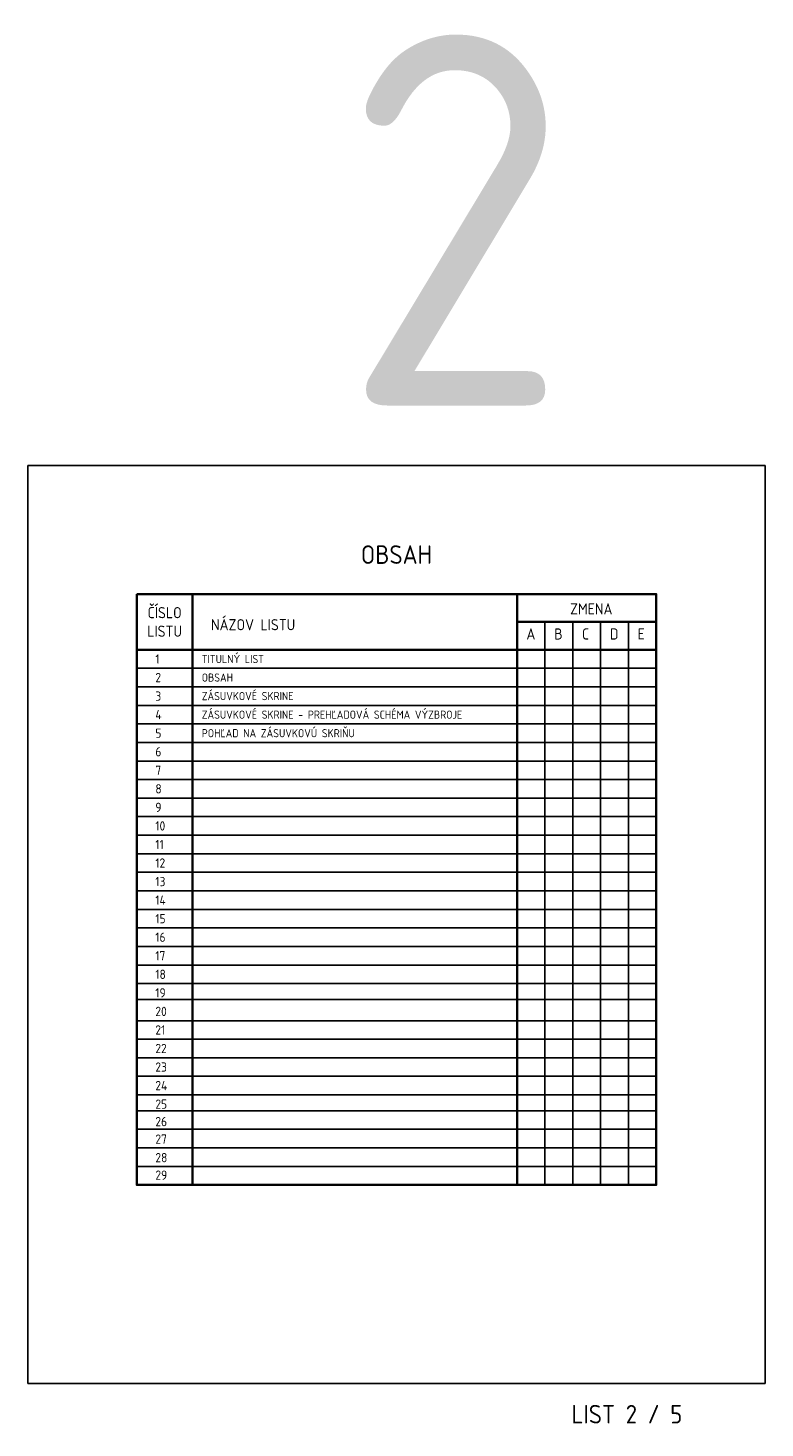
# Model space of a CAD drawing. Extents: x -1962 to 527, y -2751 to -390.
# Tile 1 of 8: x -1250 to -1051, y -768 to -390. Entities that reach past the tile are written whole.
import ezdxf
from ezdxf.enums import TextEntityAlignment as Align

# ---------------------------------------------------------------- set-up
doc = ezdxf.new("R2010")
doc.units = 0
doc.header["$MEASUREMENT"] = 0
doc.layers.get('Defpoints').update_dxf_attribs({"linetype": 'CONTINUOUS'})
doc.layers.add('_EL', color=7, linetype='CONTINUOUS')
for name, color, linetype, lineweight in [('E_L1', 7, 'CONTINUOUS', 25), ('E_L2', 4, 'CONTINUOUS', 40), ('E_popis', 4, 'CONTINUOUS', 40), ('E_text', 7, 'CONTINUOUS', 25)]:
    doc.layers.add(name, color=color, linetype=linetype, lineweight=lineweight)
doc.layers.add('view', color=1, linetype='CONTINUOUS', plot=False)
doc.styles.add('I085', font='isocp3.shx', dxfattribs={"width": 0.85})
doc.styles.add('ICOCP3', font='isocp3.shx')
doc.styles.add('ISOCP3', font='isocp3.shx')

msp = doc.modelspace()

# ---------------------------------------------------------------- linework, layer by layer
at = {"layer": 'E_L1', "color": 7, "lineweight": 35}
msp.add_line((-1080.2, -550.51), (-1117.7, -550.51), dxfattribs=at)
at = {"layer": 'E_L1'}
for p, q in [((-1110.2, -550.51), (-1110.2, -702.28)), ((-1102.7, -550.51), (-1102.7, -702.28)), ((-1095.2, -550.51), (-1095.2, -702.28)), ((-1087.7, -550.51), (-1087.7, -702.28)), ((-1220.25, -563.01), (-1080.2, -563.01)), ((-1220.25, -568.01), (-1080.2, -568.01)), ((-1220.25, -573.01), (-1080.2, -573.01)), ((-1220.25, -573.01), (-1080.2, -573.01)), ((-1220.25, -578.01), (-1080.2, -578.01)), ((-1220.25, -578.01), (-1080.2, -578.01)), ((-1220.25, -583.01), (-1080.2, -583.01)), ((-1220.25, -583.01), (-1080.2, -583.01)), ((-1220.25, -588.01), (-1080.2, -588.01)), ((-1220.25, -588.01), (-1080.2, -588.01)), ((-1220.25, -593.01), (-1080.2, -593.01)), ((-1220.25, -598.01), (-1080.2, -598.01)), ((-1220.25, -603.01), (-1080.2, -603.01)), ((-1220.25, -608.01), (-1080.2, -608.01)), ((-1220.25, -613.01), (-1080.2, -613.01)), ((-1220.25, -618.01), (-1080.2, -618.01)), ((-1220.25, -623.01), (-1080.2, -623.01)), ((-1220.25, -628.01), (-1080.2, -628.01)), ((-1220.25, -633.01), (-1080.2, -633.01)), ((-1220.25, -638.01), (-1080.2, -638.01)), ((-1220.25, -643.01), (-1080.2, -643.01)), ((-1220.25, -648.01), (-1080.2, -648.01)), ((-1220.25, -652.28), (-1080.2, -652.28)), ((-1220.25, -658.01), (-1080.2, -658.01)), ((-1220.25, -663.01), (-1080.2, -663.01)), ((-1220.25, -668.01), (-1080.2, -668.01)), ((-1220.25, -673.01), (-1080.2, -673.01)), ((-1220.25, -678.01), (-1080.2, -678.01)), ((-1220.25, -682.28), (-1080.2, -682.28)), ((-1220.25, -687.28), (-1080.2, -687.28)), ((-1220.25, -692.28), (-1080.2, -692.28)), ((-1220.25, -697.28), (-1080.2, -697.28)), ((-1220.25, -702.28), (-1080.2, -702.28))]:
    msp.add_line(p, q, dxfattribs=at)
at = {"layer": 'E_L2', "color": 7, "lineweight": 35}
for p, q in [((-1205.25, -543.01), (-1205.25, -702.28)), ((-1117.7, -543.01), (-1117.7, -702.28)), ((-1220.25, -558.01), (-1080.2, -558.01))]:
    msp.add_line(p, q, dxfattribs=at)
msp.add_lwpolyline([(-1220.25, -543.01), (-1080.2, -543.01), (-1080.2, -702.28), (-1220.25, -702.28)], close=True, dxfattribs=at)
at = {"layer": 'view', "color": 2}
for p, q in [((-1249.6, -508.34), (-1050.85, -508.34)), ((-1249.6, -755.84), (-1249.6, -508.34)), ((-1050.85, -755.84), (-1050.85, -508.34)), ((-1249.6, -755.84), (-1050.85, -755.84))]:
    msp.add_line(p, q, dxfattribs=at)

# ---------------------------------------------------------------- texts
at = {"layer": '_EL', "color": 7, "linetype": 'Continuous', "lineweight": 35, "style": 'I085'}
msp.add_text('LIST 2 / 5', height=5, dxfattribs=at).set_placement((-1103.05, -766.6))
at = {"layer": 'Defpoints', "color": 1, "linetype": 'Continuous', "style": 'ISOCP3'}
msp.add_text('2', height=100, dxfattribs=at).set_placement((-1134.24, -492.17), align=Align.CENTER)
at = {"layer": 'E_popis', "color": 7, "lineweight": 35, "style": 'ICOCP3'}
msp.add_text('OBSAH', height=5, dxfattribs=at).set_placement((-1150.23, -536.36), align=Align.BOTTOM_CENTER)
for s, p in [('ČÍSLO', (-1212.75, -548.01)), ('LISTU', (-1212.75, -553.01))]:
    msp.add_text(s, height=3, dxfattribs=at).set_placement(p, align=Align.MIDDLE_CENTER)
msp.add_text('ZMENA', height=3, dxfattribs=at).set_placement((-1097.7, -545.51), align=Align.TOP_CENTER)
for s, p in [('NÁZOV LISTU', (-1200.25, -551.26)), ('A', (-1115.2, -553.76)), ('B', (-1107.7, -553.76)), ('C', (-1100.2, -553.76)), ('D', (-1092.7, -553.76)), ('E', (-1085.2, -553.76))]:
    msp.add_text(s, height=3, dxfattribs=at).set_placement(p, align=Align.MIDDLE_LEFT)
at = {"layer": 'E_text', "style": 'ICOCP3'}
for s, height, p in [('1', 2.5, (-1215.25, -560.51)), ('TITULNÝ LIST', 2.2, (-1202.75, -560.51)), ('2', 2.5, (-1215.25, -565.51)), ('OBSAH', 2.2, (-1202.75, -565.51)), ('3', 2.5, (-1215.25, -570.51)), ('ZÁSUVKOVÉ SKRINE', 2.2, (-1202.75, -570.51)), ('4', 2.5, (-1215.25, -575.51)), ('ZÁSUVKOVÉ SKRINE - PREHĽADOVÁ SCHÉMA VÝZBROJE', 2.2, (-1202.75, -575.51)), ('5', 2.5, (-1215.25, -580.51)), ('POHĽAD NA ZÁSUVKOVÚ SKRIŇU', 2.2, (-1202.75, -580.51)), ('6', 2.5, (-1215.25, -585.51)), ('7', 2.5, (-1215.25, -590.51)), ('8', 2.5, (-1215.25, -595.51)), ('9', 2.5, (-1215.25, -600.51)), ('10', 2.5, (-1215.25, -605.51)), ('11', 2.5, (-1215.25, -610.51)), ('12', 2.5, (-1215.25, -615.51)), ('13', 2.5, (-1215.25, -620.51)), ('14', 2.5, (-1215.25, -625.51)), ('15', 2.5, (-1215.25, -630.51)), ('16', 2.5, (-1215.25, -635.51)), ('17', 2.5, (-1215.25, -640.51)), ('18', 2.5, (-1215.25, -645.51)), ('19', 2.5, (-1215.25, -650.51)), ('20', 2.5, (-1215.25, -655.51)), ('21', 2.5, (-1215.25, -660.51)), ('22', 2.5, (-1215.25, -665.51)), ('23', 2.5, (-1215.25, -670.51)), ('24', 2.5, (-1215.25, -675.51)), ('25', 2.5, (-1215.25, -680.51)), ('26', 2.5, (-1215.25, -685.22)), ('27', 2.5, (-1215.25, -689.94)), ('28', 2.5, (-1215.25, -694.94)), ('29', 2.5, (-1215.25, -699.65))]:
    msp.add_text(s, height=height, dxfattribs=at).set_placement(p, align=Align.MIDDLE_LEFT)

doc.saveas('drawing.dxf')
